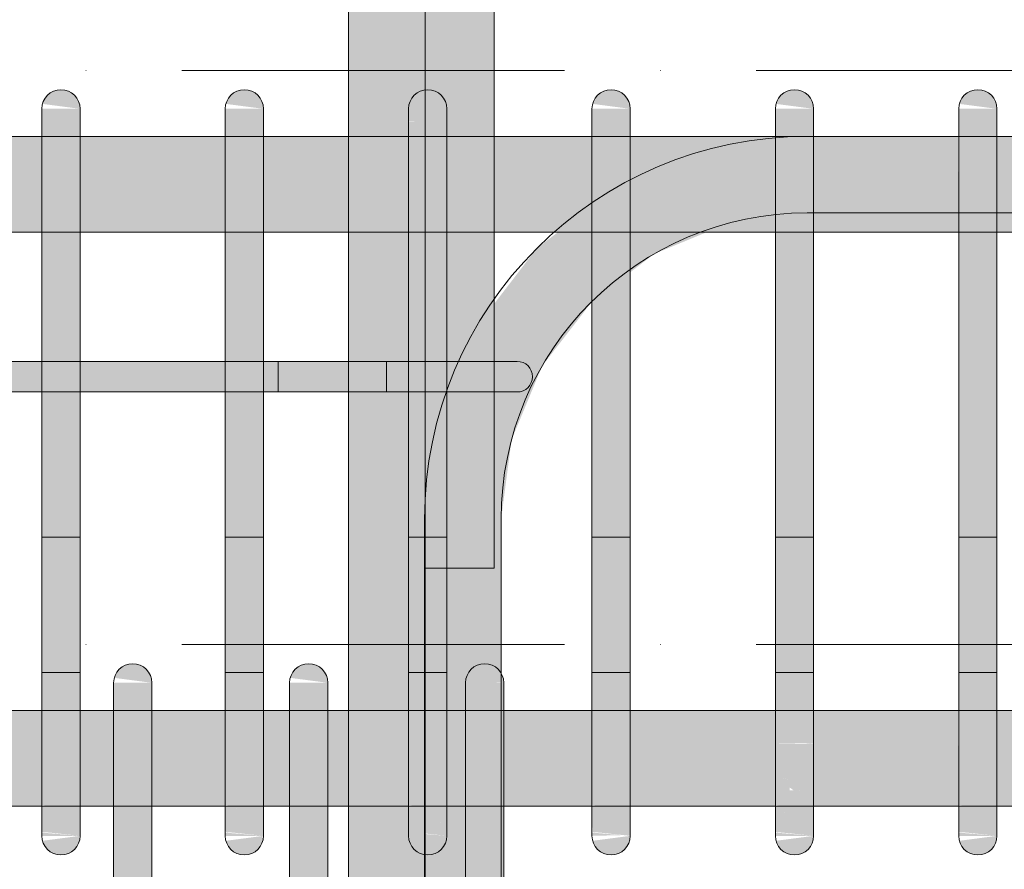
# Model space of a CAD drawing. Header units: millimetres. Extents: x -25607 to 9385, y 1894 to 10168.
# Tile 136 of 181: x 4200 to 4458, y 5791 to 6013. Entities that reach past the tile are written whole.
import ezdxf

# ---------------------------------------------------------------- set-up
doc = ezdxf.new("R2010")
doc.units = ezdxf.units.MM
doc.linetypes.add('Čerchovaná', pattern=[150, 100, -25, 0, -25])
doc.layers.add('A-FLOR-LEVL', color=51, linetype='Continuous', lineweight=5)
doc.layers.add('S-RBAR', color=171, linetype='Continuous', lineweight=5)

msp = doc.modelspace()

# ---------------------------------------------------------------- hatches: boundary and pattern name
at = {"layer": 'S-RBAR'}
h = msp.add_hatch(color=256, dxfattribs=at)
h.paths.add_polyline_path([(4324.39, 5870), (4324.39, 5916), (4312.06, 5916), (4312.06, 5870), (4313.87, 5870)])
h.paths.add_polyline_path([(4321.34, 5924), (4324.39, 5924), (4324.39, 6016), (4306.39, 6016), (4306.39, 5986.34), (4312.06, 5986.34), (4312.06, 5924), (4318.1, 5924)])
h.paths.add_polyline_path([(4321.34, 6024), (4324.39, 6024), (4324.39, 6116), (4306.39, 6116), (4306.39, 6024), (4318.1, 6024)])
h.paths.add_polyline_path([(4324.39, 6124), (4324.39, 6216), (4306.39, 6216), (4306.39, 6124), (4321.34, 6124)])
h.paths.add_polyline_path([(4306.39, 6224), (4324.39, 6224), (4324.39, 6316), (4306.39, 6316), (4306.39, 6303.59)])
h.paths.add_polyline_path([(4324.39, 6324), (4324.39, 6416), (4306.39, 6416), (4306.39, 6324), (4321.34, 6324)])
h.paths.add_polyline_path([(4313.87, 6424), (4324.39, 6424), (4324.39, 6516), (4306.39, 6516), (4306.39, 6424), (4310.44, 6424)])
h.paths.add_polyline_path([(4324.39, 6524), (4324.39, 6616), (4306.39, 6616), (4306.39, 6524), (4321.34, 6524)])
h.paths.add_polyline_path([(4324.39, 6624), (4324.39, 6716), (4306.39, 6716), (4306.39, 6624), (4321.34, 6624)])
h.paths.add_polyline_path([(4306.39, 6724), (4324.39, 6724), (4324.39, 6816), (4306.39, 6816), (4306.39, 6747.04)])
h.paths.add_polyline_path([(4324.39, 6824), (4324.39, 6916), (4306.39, 6916), (4306.39, 6824), (4321.34, 6824)])
h.paths.add_polyline_path([(4324.39, 6924), (4324.39, 7016), (4306.39, 7016), (4306.39, 6924), (4321.34, 6924)])
h.paths.add_polyline_path([(4324.39, 7024), (4324.39, 7116), (4306.39, 7116), (4306.39, 7024), (4321.34, 7024)])
h.paths.add_polyline_path([(4324.39, 7124), (4324.39, 7216), (4306.39, 7216), (4306.39, 7124), (4321.34, 7124)])
h.paths.add_polyline_path([(4306.39, 7224), (4324.39, 7224), (4324.39, 7316), (4306.39, 7316), (4306.39, 7301.34)])
h.paths.add_polyline_path([(4324.39, 7324), (4324.39, 7416), (4306.39, 7416), (4306.39, 7324), (4321.34, 7324)])
h.paths.add_polyline_path([(4314.27, 7424), (4324.39, 7424), (4324.39, 7516), (4306.39, 7516), (4306.39, 7424), (4313.87, 7424)])
h.paths.add_polyline_path([(4314.27, 7524), (4324.39, 7524), (4324.39, 7616), (4306.39, 7616), (4306.39, 7524), (4313.87, 7524)])
h.paths.add_polyline_path([(4324.39, 7624), (4324.39, 7716), (4306.39, 7716), (4306.39, 7624), (4321.34, 7624)])
h.paths.add_polyline_path([(4306.39, 7724), (4324.39, 7724), (4324.39, 7816), (4306.39, 7816), (4306.39, 7744.79)])
h.paths.add_polyline_path([(4324.39, 7824), (4324.39, 7916), (4306.39, 7916), (4306.39, 7824), (4321.34, 7824)])
h.paths.add_polyline_path([(4324.39, 7924), (4324.39, 8016), (4306.39, 8016), (4306.39, 7924), (4321.34, 7924)])
h.paths.add_polyline_path([(4310.44, 8024), (4324.39, 8024), (4324.39, 8116), (4306.39, 8116), (4306.39, 8024)])
h.paths.add_polyline_path([(4324.39, 8124), (4324.39, 8216), (4306.39, 8216), (4306.39, 8124), (4321.34, 8124)])
h.paths.add_polyline_path([(4324.39, 8224), (4324.39, 8316), (4306.39, 8316), (4306.39, 8224), (4321.34, 8224)])
h.paths.add_polyline_path([(4324.39, 8324), (4324.39, 8416), (4306.39, 8416), (4306.39, 8324), (4321.34, 8324)])
h.paths.add_polyline_path([(4318.1, 8424), (4324.39, 8424), (4324.39, 8516), (4306.39, 8516), (4306.39, 8424), (4314.27, 8424)])
h.paths.add_polyline_path([(4314.27, 8524), (4324.39, 8524), (4324.39, 8616), (4306.39, 8616), (4306.39, 8524), (4313.87, 8524)])
h.paths.add_polyline_path([(4324.39, 8624), (4324.39, 8660), (4306.39, 8660), (4306.39, 8624), (4321.34, 8624)])
h = msp.add_hatch(color=256, dxfattribs=at)
h.paths.add_polyline_path([(4286.39, 4820), (4306.39, 4820), (4306.39, 4908.6), (4286.39, 4908.6), (4286.39, 4862.39)])
h.paths.add_polyline_path([(4306.39, 4916.6), (4306.39, 5006.8), (4286.39, 5006.8), (4286.39, 4916.6)])
h.paths.add_polyline_path([(4286.39, 5014.8), (4306.39, 5014.8), (4306.39, 5105), (4286.39, 5105), (4286.39, 5084.11)])
h.paths.add_polyline_path([(4306.39, 5113), (4306.39, 5203.2), (4286.39, 5203.2), (4286.39, 5113)])
h.paths.add_polyline_path([(4286.39, 5211.2), (4306.39, 5211.2), (4306.39, 5301.4), (4286.39, 5301.4)])
h.paths.add_polyline_path([(4306.39, 5309.4), (4306.39, 5399.6), (4286.39, 5399.6), (4286.39, 5309.4)])
h.paths.add_polyline_path([(4306.39, 5407.6), (4306.39, 5497.8), (4286.39, 5497.8), (4286.39, 5407.6)])
h.paths.add_polyline_path([(4306.39, 5505.8), (4306.39, 5596), (4286.39, 5596), (4286.39, 5505.8)])
h.paths.add_polyline_path([(4306.39, 5604), (4306.39, 5803.35), (4302.06, 5803.35), (4302.06, 5916), (4286.39, 5916), (4286.39, 5604)])
h.paths.add_polyline_path([(4302.06, 5924), (4302.06, 5986.76), (4306.39, 5986.76), (4306.39, 6016), (4286.39, 6016), (4286.39, 5924)])
h.paths.add_polyline_path([(4286.39, 6024), (4306.39, 6024), (4306.39, 6116), (4286.39, 6116), (4286.39, 6026.43)])
h.paths.add_polyline_path([(4286.39, 6124), (4306.39, 6124), (4306.39, 6216), (4286.39, 6216), (4286.39, 6192.73)])
h.paths.add_polyline_path([(4306.39, 6224), (4306.39, 6316), (4286.39, 6316), (4286.39, 6224)])
h.paths.add_polyline_path([(4306.39, 6324), (4306.39, 6416), (4286.39, 6416), (4286.39, 6324)])
h.paths.add_polyline_path([(4306.39, 6424), (4306.39, 6516), (4286.39, 6516), (4286.39, 6424)])
h.paths.add_polyline_path([(4286.39, 6524), (4306.39, 6524), (4306.39, 6616), (4286.39, 6616), (4286.39, 6525.31)])
h.paths.add_polyline_path([(4286.39, 6624), (4306.39, 6624), (4306.39, 6716), (4286.39, 6716), (4286.39, 6636.17)])
h.paths.add_polyline_path([(4306.39, 6724), (4306.39, 6816), (4286.39, 6816), (4286.39, 6724)])
for points in [[(4216.23, 5990), (4216.06, 5991.29), (4215.56, 5992.5), (4214.77, 5993.54), (4213.73, 5994.33), (4212.53, 5994.83), (4211.23, 5995), (4209.94, 5994.83), (4208.73, 5994.33), (4207.7, 5993.54), (4206.9, 5992.5), (4206.4, 5991.29), (4216.06, 5990.02)], [(4264.15, 5990), (4263.98, 5991.29), (4263.48, 5992.5), (4262.68, 5993.54), (4261.65, 5994.33), (4260.44, 5994.83), (4259.15, 5995), (4257.85, 5994.83), (4256.65, 5994.33), (4255.61, 5993.54), (4254.82, 5992.5), (4254.32, 5991.29), (4263.98, 5990.02)], [(4359.98, 5990), (4359.81, 5991.29), (4359.31, 5992.5), (4357.77, 5994.1), (4357.48, 5994.33), (4356.27, 5994.83), (4354.98, 5995), (4353.68, 5994.83), (4352.48, 5994.33), (4351.44, 5993.54), (4350.65, 5992.5), (4350.15, 5991.29), (4359.81, 5990.02)], [(4407.89, 5990), (4407.72, 5991.29), (4407.22, 5992.5), (4406.43, 5993.54), (4405.39, 5994.33), (4404.18, 5994.83), (4402.89, 5995), (4401.6, 5994.83), (4400.39, 5994.33), (4399.36, 5993.54), (4398.56, 5992.5), (4398.06, 5991.29), (4407.72, 5990.02)], [(4455.8, 5990), (4455.63, 5991.29), (4455.14, 5992.5), (4454.34, 5993.54), (4453.3, 5994.33), (4452.1, 5994.83), (4450.8, 5995), (4449.51, 5994.83), (4448.3, 5994.33), (4447.27, 5993.54), (4446.47, 5992.5), (4445.98, 5991.29), (4455.63, 5990.02)], [(4206.23, 5965), (4216.23, 5965), (4216.23, 5990), (4206.23, 5990), (4206.23, 5969.55)], [(4254.15, 5965), (4264.15, 5965), (4264.15, 5990), (4254.15, 5990), (4254.15, 5969.55)], [(4359.98, 5965), (4359.98, 5990), (4349.98, 5990), (4349.98, 5965), (4357.77, 5965)], [(4397.89, 5965), (4407.89, 5965), (4407.89, 5990), (4397.89, 5990), (4397.89, 5969.55)], [(4445.8, 5965), (4455.8, 5965), (4455.8, 5990), (4445.8, 5990), (4445.8, 5969.55)], [(4302.06, 5965), (4312.06, 5965), (4312.06, 5986.34), (4306.39, 5986.34), (4306.39, 5986.76), (4302.06, 5986.65), (4302.06, 5969.55)], [(4359.98, 5825), (4359.98, 5965), (4349.98, 5965), (4349.98, 5825), (4357.77, 5825)], [(4401.67, 5825), (4407.89, 5825), (4407.89, 5965), (4397.89, 5965), (4397.89, 5825)], [(4455.8, 5825), (4455.8, 5965), (4445.8, 5965), (4445.8, 5825)], [(4058.44, 5916), (4310.44, 5916), (4310.44, 5924), (4058.44, 5924)], [(4328.92, 5916), (4330.44, 5916), (4330.44, 5924), (4310.44, 5924), (4310.44, 5916), (4326.75, 5916)], [(4331.48, 5916.14), (4332.44, 5916.54), (4333.91, 5918), (4334.44, 5920), (4333.91, 5922), (4332.44, 5923.46), (4330.44, 5924), (4331.1, 5918.96)], [(4235, 5840), (4234.83, 5841.29), (4234.33, 5842.5), (4233.54, 5843.54), (4232.5, 5844.33), (4231.3, 5844.83), (4230, 5845), (4228.71, 5844.83), (4227.5, 5844.33), (4226.07, 5843.02), (4225.67, 5842.5), (4225.17, 5841.29), (4234.83, 5840.02)], [(4280.97, 5840), (4280.8, 5841.29), (4280.3, 5842.5), (4279.5, 5843.54), (4278.47, 5844.33), (4277.26, 5844.83), (4275.97, 5845), (4274.68, 5844.83), (4273.47, 5844.33), (4272.43, 5843.54), (4271.64, 5842.5), (4271.14, 5841.29), (4280.8, 5840.02)], [(4326.94, 5840), (4326.77, 5841.29), (4326.27, 5842.5), (4325.47, 5843.54), (4324.44, 5844.33), (4323.23, 5844.83), (4321.94, 5845), (4320.64, 5844.83), (4319.44, 5844.33), (4318.4, 5843.54), (4317.61, 5842.5), (4317.11, 5841.29), (4326.77, 5840.02)], [(4226.07, 5815), (4235, 5815), (4235, 5840), (4225, 5840), (4225, 5815)], [(4280.97, 5815), (4280.97, 5840), (4270.97, 5840), (4270.97, 5815)], [(4326.94, 5815), (4326.94, 5840), (4316.94, 5840), (4316.94, 5815)], [(4226.07, 5675), (4235, 5675), (4235, 5815), (4225, 5815), (4225, 5675)], [(4280.97, 5675), (4280.97, 5815), (4270.97, 5815), (4270.97, 5675)], [(4326.94, 5675), (4326.94, 5815), (4316.94, 5815), (4316.94, 5675)], [(4211.23, 5795), (4212.53, 5795.17), (4213.73, 5795.67), (4214.77, 5796.46), (4215.56, 5797.5), (4216.06, 5798.71), (4216.06, 5799.98), (4206.4, 5798.71), (4206.9, 5797.5), (4207.7, 5796.46), (4208.73, 5795.67), (4209.94, 5795.17)], [(4259.15, 5795), (4260.44, 5795.17), (4261.65, 5795.67), (4262.68, 5796.46), (4263.48, 5797.5), (4263.98, 5798.71), (4263.98, 5799.98), (4254.32, 5798.71), (4254.82, 5797.5), (4255.61, 5796.46), (4256.65, 5795.67), (4257.85, 5795.17)], [(4307.06, 5795), (4308.36, 5795.17), (4309.56, 5795.67), (4310.6, 5796.46), (4311.39, 5797.5), (4311.89, 5798.71), (4311.89, 5799.98), (4306.39, 5799.25), (4306.39, 5795.09)], [(4354.98, 5795), (4356.27, 5795.17), (4357.77, 5795.9), (4358.51, 5796.46), (4359.31, 5797.5), (4359.81, 5798.71), (4359.81, 5799.98), (4350.15, 5798.71), (4350.65, 5797.5), (4351.44, 5796.46), (4352.48, 5795.67), (4353.68, 5795.17)], [(4402.89, 5795), (4404.18, 5795.17), (4405.39, 5795.67), (4406.43, 5796.46), (4407.22, 5797.5), (4407.72, 5798.71), (4407.72, 5799.98), (4398.06, 5798.71), (4398.56, 5797.5), (4399.36, 5796.46), (4400.39, 5795.67), (4401.67, 5795.16)], [(4450.8, 5795), (4452.1, 5795.17), (4453.3, 5795.67), (4454.34, 5796.46), (4455.14, 5797.5), (4455.63, 5798.71), (4455.63, 5799.98), (4445.98, 5798.71), (4446.47, 5797.5), (4447.27, 5796.46), (4448.3, 5795.67), (4449.51, 5795.17)]]:
    msp.add_hatch(color=256, dxfattribs=at).paths.add_polyline_path(points)
h = msp.add_hatch(color=256, dxfattribs=at)
h.paths.add_polyline_path([(4034.44, 5957.8), (4044.49, 5957.8), (4044.49, 5982.8), (4034.44, 5982.8), (4034.44, 5971)])
h.paths.add_polyline_path([(5630.88, 5957.8), (5775.06, 5957.8), (5775.06, 5982.8), (5585.68, 5982.8), (5585.68, 5957.8)])
h.paths.add_polyline_path([(7121.04, 5957.8), (7195.66, 5957.8), (7195.66, 5982.8), (7121.04, 5982.8), (7121.04, 5965)])
h.paths.add_polyline_path([(5785.06, 5957.8), (5974.44, 5957.8), (5974.44, 5982.8), (5785.06, 5982.8), (5785.06, 5965)])
h.paths.add_polyline_path([(7036.43, 5957.8), (7111.04, 5957.8), (7111.04, 5982.8), (7036.43, 5982.8), (7036.43, 5965)])
h.paths.add_polyline_path([(8024.38, 5957.8), (8024.38, 5982.8), (8014.39, 5982.8), (8014.39, 5957.8)])
h.paths.add_polyline_path([(7996.39, 5957.8), (7996.39, 5982.8), (7652.49, 5982.8), (7652.49, 5957.8), (7913.7, 5957.8)])
h.paths.add_polyline_path([(7205.66, 5957.8), (7280.27, 5957.8), (7280.27, 5982.8), (7205.66, 5982.8), (7205.66, 5965)])
h.paths.add_polyline_path([(4120.41, 5957.8), (4158.32, 5957.8), (4158.32, 5982.8), (4120.41, 5982.8), (4120.41, 5965)])
h.paths.add_polyline_path([(5575.68, 5957.8), (5575.68, 5982.8), (5386.3, 5982.8), (5386.3, 5957.8), (5455.28, 5957.8)])
h.paths.add_polyline_path([(4740.74, 5957.8), (4819.86, 5957.8), (4819.86, 5982.8), (4740.74, 5982.8), (4740.74, 5965)])
h.paths.add_polyline_path([(4082.49, 5957.8), (4110.41, 5957.8), (4110.41, 5982.8), (4082.49, 5982.8), (4082.49, 5965)])
h.paths.add_polyline_path([(4651.63, 5957.8), (4730.74, 5957.8), (4730.74, 5982.8), (4651.63, 5982.8), (4651.63, 5965)])
h.paths.add_polyline_path([(4577.28, 5957.8), (4641.63, 5957.8), (4641.63, 5982.8), (4551.63, 5982.8), (4551.63, 5957.8)])
h.paths.add_polyline_path([(4216.23, 5957.8), (4254.15, 5957.8), (4254.15, 5982.8), (4216.23, 5982.8), (4216.23, 5965)])
h.paths.add_polyline_path([(4918.97, 5957.8), (4998.08, 5957.8), (4998.08, 5982.8), (4918.97, 5982.8), (4918.97, 5965)])
h.paths.add_polyline_path([(7634.49, 5957.8), (7634.49, 5982.8), (7589.29, 5982.8), (7589.29, 5957.8), (7606.4, 5957.8)])
h.paths.add_polyline_path([(4445.8, 5957.8), (4445.57, 5982.8), (4407.89, 5982.8), (4407.89, 5957.8)])
h.paths.add_polyline_path([(7579.29, 5957.8), (7579.29, 5982.8), (7544.18, 5982.8), (7544.18, 5957.8), (7562.5, 5957.8)])
h.paths.add_polyline_path([(5376.3, 5957.8), (5376.3, 5982.8), (5186.3, 5982.8), (5186.3, 5957.8), (5279.68, 5957.8)])
h.paths.add_polyline_path([(6941.81, 5957.8), (6941.81, 5982.8), (6867.2, 5982.8), (6867.2, 5957.8)])
h.paths.add_polyline_path([(4168.32, 5957.8), (4206.23, 5957.8), (4206.23, 5982.8), (4168.32, 5982.8), (4168.32, 5965)])
h.paths.add_polyline_path([(5984.44, 5957.8), (6173.82, 5957.8), (6173.82, 5982.8), (5984.44, 5982.8), (5984.44, 5965)])
h.paths.add_polyline_path([(4493.72, 5957.8), (4493.72, 5982.8), (4455.8, 5982.8), (4455.8, 5957.8)])
h.paths.add_polyline_path([(7026.43, 5957.8), (7026.43, 5982.8), (6951.81, 5982.8), (6951.81, 5957.8)])
h.paths.add_polyline_path([(6183.82, 5957.8), (6373.2, 5957.8), (6373.2, 5982.8), (6183.82, 5982.8), (6183.82, 5965)])
h.paths.add_polyline_path([(7363.75, 5957.8), (7398.86, 5957.8), (7398.86, 5982.8), (7363.75, 5982.8), (7363.75, 5965)])
h.paths.add_polyline_path([(7290.27, 5957.8), (7353.75, 5957.8), (7353.75, 5982.8), (7290.27, 5982.8), (7290.27, 5965)])
h.paths.add_polyline_path([(5176.3, 5957.8), (5176.3, 5982.8), (5097.19, 5982.8), (5097.19, 5957.8), (5104.08, 5957.8)])
h.paths.add_polyline_path([(6383.2, 5957.8), (6572.58, 5957.8), (6572.58, 5982.8), (6383.2, 5982.8), (6383.2, 5965)])
h.paths.add_polyline_path([(4264.15, 5957.8), (4286.39, 5957.8), (4286.39, 5982.8), (4264.15, 5982.8), (4264.15, 5965)])
h.paths.add_polyline_path([(4829.86, 5957.8), (4908.97, 5957.8), (4908.97, 5982.8), (4829.86, 5982.8), (4829.86, 5965)])
h.paths.add_polyline_path([(4541.63, 5957.8), (4541.63, 5982.8), (4503.72, 5982.8), (4503.72, 5957.8)])
h.paths.add_polyline_path([(4324.39, 5957.8), (4349.98, 5957.8), (4349.98, 5982.8), (4324.39, 5982.8), (4324.39, 5965)])
h.paths.add_polyline_path([(6582.58, 5957.8), (6772.58, 5957.8), (6772.29, 5982.8), (6582.58, 5982.8), (6582.58, 5965)])
h.paths.add_polyline_path([(4359.98, 5957.8), (4397.89, 5957.8), (4397.89, 5982.8), (4359.98, 5982.8), (4359.98, 5965)])
h.paths.add_polyline_path([(7443.97, 5957.8), (7443.97, 5982.8), (7408.86, 5982.8), (7408.86, 5957.8)])
h.paths.add_polyline_path([(6857.2, 5957.8), (6857.2, 5982.8), (6782.58, 5982.8), (6782.58, 5957.8)])
h.paths.add_polyline_path([(7489.07, 5957.8), (7489.07, 5982.8), (7453.97, 5982.8), (7453.97, 5957.8)])
h.paths.add_polyline_path([(5008.08, 5957.8), (5087.19, 5957.8), (5087.19, 5982.8), (5008.08, 5982.8), (5008.08, 5965)])
h.paths.add_polyline_path([(7499.07, 5957.8), (7534.18, 5957.8), (7534.18, 5982.8), (7499.07, 5982.8), (7499.07, 5965)])
h = msp.add_hatch(color=256, dxfattribs=at)
h.paths.add_polyline_path([(4216.23, 5825), (4216.23, 5916), (4206.23, 5916), (4206.23, 5825)])
h.paths.add_polyline_path([(4206.23, 5924), (4216.23, 5924), (4216.23, 5965), (4206.23, 5965)])
h = msp.add_hatch(color=256, dxfattribs=at)
h.paths.add_polyline_path([(4264.15, 5825), (4264.15, 5916), (4254.15, 5916), (4254.15, 5825)])
h.paths.add_polyline_path([(4254.15, 5924), (4264.15, 5924), (4264.15, 5965), (4254.15, 5965)])
h = msp.add_hatch(color=256, dxfattribs=at)
h.paths.add_polyline_path([(4312.06, 5825), (4312.06, 5916), (4302.06, 5916), (4302.06, 5825)])
h.paths.add_polyline_path([(4312.06, 5924), (4312.06, 5965), (4302.06, 5965), (4302.06, 5924), (4310.44, 5924)])
h = msp.add_hatch(color=256, dxfattribs=at)
h.paths.add_polyline_path([(4330.44, 5924), (4332.44, 5923.46), (4333.91, 5922), (4334.44, 5920), (4333.91, 5918), (4332.44, 5916.54), (4331.48, 5916.14), (4330.6, 5922.8)])
h.paths.add_polyline_path([(4324.39, 5882.8), (4326.24, 5882.8), (4328.97, 5903.51), (4336.96, 5922.8), (4349.98, 5939.61), (4349.98, 5957.8), (4341.12, 5957.8), (4335.53, 5953.51), (4324.39, 5939), (4324.58, 5924), (4330.44, 5924), (4330.44, 5916), (4324.39, 5916), (4324.39, 5885.69)])
h.paths.add_polyline_path([(4359.98, 5947.28), (4366.24, 5952.09), (4380.05, 5957.8), (4359.98, 5957.8), (4359.98, 5952.09)])
h = msp.add_hatch(color=256, dxfattribs=at)
h.paths.add_polyline_path([(4326.24, 4982.8), (4326.24, 5006.8), (4324.39, 5006.8), (4324.39, 4982.8)])
h.paths.add_polyline_path([(4324.39, 5014.8), (4326.24, 5014.8), (4326.24, 5105), (4324.39, 5105), (4324.39, 5028.68)])
h.paths.add_polyline_path([(4324.58, 5113), (4326.24, 5113), (4326.24, 5203.2), (4324.39, 5203.2), (4324.39, 5113)])
h.paths.add_polyline_path([(4324.58, 5211.2), (4326.24, 5211.2), (4326.24, 5301.4), (4324.39, 5301.4), (4324.39, 5211.2)])
h.paths.add_polyline_path([(4324.39, 5309.4), (4326.24, 5309.4), (4326.24, 5399.6), (4324.39, 5399.6), (4324.39, 5333.55)])
h.paths.add_polyline_path([(4324.58, 5407.6), (4326.24, 5407.6), (4326.24, 5497.8), (4324.39, 5497.8), (4324.39, 5407.6)])
h.paths.add_polyline_path([(4324.39, 5505.8), (4326.24, 5505.8), (4326.24, 5596), (4324.39, 5596), (4324.39, 5527.56)])
h.paths.add_polyline_path([(4324.58, 5604), (4326.24, 5604), (4326.24, 5647.47), (4325.47, 5646.46), (4324.44, 5645.67), (4323.23, 5645.17), (4321.94, 5645), (4320.64, 5645.17), (4319.44, 5645.67), (4318.4, 5646.46), (4317.61, 5647.5), (4317.11, 5648.71), (4326.24, 5650), (4316.94, 5650), (4316.94, 5657.64), (4306.39, 5657.64), (4306.39, 5620), (4324.39, 5620), (4324.39, 5604)])
h.paths.add_polyline_path([(4312.06, 5800), (4306.39, 5800), (4306.39, 5799.25), (4308.36, 5799.51)])
h.paths.add_polyline_path([(4313.87, 5679.64), (4316.94, 5679.88), (4316.94, 5807.8), (4312.06, 5807.8), (4311.89, 5798.71), (4311.39, 5797.5), (4310.6, 5796.46), (4309.56, 5795.67), (4308.36, 5795.17), (4306.39, 5795), (4306.39, 5679.64)])
h.paths.add_polyline_path([(4313.87, 5832.8), (4316.94, 5832.8), (4317.11, 5840), (4326.24, 5840.09), (4317.11, 5841.29), (4317.61, 5842.5), (4318.4, 5843.54), (4319.44, 5844.33), (4320.64, 5844.83), (4321.94, 5845), (4323.23, 5844.83), (4324.44, 5844.33), (4325.47, 5843.54), (4326.24, 5842.56), (4326.24, 5882.8), (4324.39, 5882.8), (4324.39, 5870), (4312.06, 5870), (4312.06, 5832.8)])
h = msp.add_hatch(color=256, dxfattribs=at)
h.paths.add_polyline_path([(4312.06, 5807.8), (4316.94, 5807.8), (4316.94, 5832.8), (4312.06, 5832.8), (4312.06, 5807.92)])
h.paths.add_polyline_path([(4235, 5807.8), (4254.15, 5807.92), (4254.15, 5832.8), (4235, 5832.8), (4235, 5807.92)])
h.paths.add_polyline_path([(7996.39, 5807.8), (7996.39, 5832.8), (7652.49, 5832.8), (7652.49, 5807.8), (7913.7, 5807.8)])
h.paths.add_polyline_path([(4740.74, 5807.8), (4819.86, 5807.92), (4819.86, 5832.8), (4740.74, 5832.8), (4740.74, 5807.92)])
h.paths.add_polyline_path([(1019.44, 5807.8), (1209.04, 5807.8), (1209.04, 5832.8), (1019.44, 5832.8), (1019.44, 5815)])
h.paths.add_polyline_path([(8024.44, 5807.8), (8024.44, 5832.8), (8014.39, 5832.8), (8014.39, 5807.8)])
h.paths.add_polyline_path([(4665.08, 5807.8), (4730.74, 5807.92), (4730.74, 5832.8), (4651.63, 5832.8), (4651.63, 5807.8)])
h.paths.add_polyline_path([(7579.29, 5807.8), (7579.29, 5832.8), (7544.18, 5832.8), (7544.18, 5807.8), (7562.5, 5807.8)])
h.paths.add_polyline_path([(4087.1, 5807.8), (4087.1, 5832.8), (4082.49, 5832.8), (4082.49, 5807.8)])
h.paths.add_polyline_path([(4829.86, 5807.8), (4908.97, 5807.92), (4908.97, 5832.8), (4829.86, 5832.8), (4829.86, 5807.92)])
h.paths.add_polyline_path([(4041.14, 5807.8), (4041.14, 5832.8), (4005.17, 5832.8), (4005.17, 5807.8), (4006.57, 5807.8)])
h.paths.add_polyline_path([(4280.97, 5807.8), (4286.39, 5807.8), (4286.39, 5832.8), (4280.97, 5832.8), (4280.97, 5815)])
h.paths.add_polyline_path([(1219.04, 5807.8), (1408.65, 5807.8), (1408.65, 5832.8), (1219.04, 5832.8), (1219.04, 5815)])
h.paths.add_polyline_path([(4641.63, 5807.8), (4641.63, 5832.8), (4551.63, 5832.8), (4551.63, 5807.8), (4577.28, 5807.8)])
h.paths.add_polyline_path([(7634.49, 5807.8), (7634.49, 5832.8), (7589.29, 5832.8), (7589.29, 5807.8)])
h.paths.add_polyline_path([(4918.97, 5807.8), (4998.08, 5807.92), (4998.08, 5832.8), (4918.97, 5832.8), (4918.97, 5807.92)])
h.paths.add_polyline_path([(3995.17, 5807.8), (3995.17, 5832.8), (3959.2, 5832.8), (3959.2, 5807.8), (3962.67, 5807.8)])
h.paths.add_polyline_path([(5008.08, 5807.8), (5087.19, 5807.92), (5087.19, 5832.8), (5008.08, 5832.8), (5008.08, 5807.92)])
h.paths.add_polyline_path([(3949.2, 5807.8), (3949.2, 5832.8), (3913.24, 5832.8), (3913.24, 5807.8), (3918.77, 5807.8)])
h.paths.add_polyline_path([(4269.97, 5807.8), (4270.97, 5807.8), (4270.97, 5832.8), (4264.15, 5832.8), (4264.15, 5807.8)])
h.paths.add_polyline_path([(4225, 5807.8), (4225, 5832.8), (4216.23, 5832.8), (4216.23, 5807.8)])
h.paths.add_polyline_path([(7534.18, 5807.8), (7534.18, 5832.8), (7499.07, 5832.8), (7499.07, 5807.8), (7518.6, 5807.8)])
h.paths.add_polyline_path([(5097.19, 5807.8), (5176.3, 5807.92), (5176.3, 5832.8), (5097.19, 5832.8), (5097.19, 5807.92)])
h.paths.add_polyline_path([(3903.24, 5807.8), (3903.24, 5832.8), (3867.27, 5832.8), (3867.27, 5807.8), (3874.87, 5807.8)])
h.paths.add_polyline_path([(4179.04, 5807.8), (4179.04, 5832.8), (4168.32, 5832.8), (4168.32, 5807.8)])
h.paths.add_polyline_path([(4541.63, 5807.8), (4541.63, 5832.8), (4503.72, 5832.8), (4503.72, 5807.8), (4533.37, 5807.8)])
h.paths.add_polyline_path([(5186.3, 5807.8), (5376.3, 5807.92), (5376.3, 5832.8), (5186.3, 5832.8), (5186.3, 5807.92)])
h.paths.add_polyline_path([(3857.27, 5807.8), (3857.27, 5832.8), (3821.3, 5832.8), (3821.3, 5807.8), (3830.97, 5807.8)])
h.paths.add_polyline_path([(4143.07, 5807.8), (4158.32, 5807.92), (4158.32, 5832.8), (4143.07, 5832.8), (4143.07, 5807.92)])
h.paths.add_polyline_path([(1418.65, 5807.8), (1608.25, 5807.8), (1608.25, 5832.8), (1418.65, 5832.8), (1418.65, 5815)])
h.paths.add_polyline_path([(7489.07, 5807.8), (7489.07, 5832.8), (7453.97, 5832.8), (7453.97, 5807.8), (7474.7, 5807.8)])
h.paths.add_polyline_path([(4051.14, 5807.8), (4062.49, 5807.92), (4062.49, 5832.8), (4051.14, 5832.8), (4051.14, 5807.92)])
h.paths.add_polyline_path([(5386.3, 5807.8), (5575.68, 5807.92), (5575.68, 5832.8), (5386.3, 5832.8), (5386.3, 5807.92)])
h.paths.add_polyline_path([(3811.3, 5807.8), (3811.3, 5832.8), (3721.3, 5832.8), (3721.3, 5807.8), (3787.07, 5807.8)])
h.paths.add_polyline_path([(1618.25, 5807.8), (1807.85, 5807.8), (1807.85, 5832.8), (1618.25, 5832.8), (1618.25, 5815)])
h.paths.add_polyline_path([(5585.68, 5807.8), (5775.06, 5807.92), (5775.06, 5832.8), (5585.68, 5832.8), (5585.68, 5807.92)])
h.paths.add_polyline_path([(3711.3, 5807.8), (3711.3, 5832.8), (3622.79, 5832.8), (3622.79, 5807.8), (3699.27, 5807.8)])
h.paths.add_polyline_path([(7443.97, 5807.8), (7443.97, 5832.8), (7408.86, 5832.8), (7408.86, 5807.8), (7430.8, 5807.8)])
h.paths.add_polyline_path([(3612.79, 5807.8), (3612.79, 5832.8), (3524.27, 5832.8), (3524.27, 5807.8), (3611.47, 5807.8)])
h.paths.add_polyline_path([(4493.72, 5807.8), (4493.72, 5832.8), (4455.8, 5832.8), (4455.8, 5807.8), (4489.47, 5807.8)])
h.paths.add_polyline_path([(5785.06, 5807.8), (5974.44, 5807.92), (5974.44, 5832.8), (5785.06, 5832.8), (5785.06, 5807.92)])
h.paths.add_polyline_path([(1817.85, 5807.8), (2007.45, 5807.8), (2007.45, 5832.8), (1817.85, 5832.8), (1817.85, 5815)])
h.paths.add_polyline_path([(3514.27, 5807.8), (3514.27, 5832.8), (3425.75, 5832.8), (3425.75, 5807.8), (3479.77, 5807.8)])
h.paths.add_polyline_path([(3415.75, 5807.8), (3415.75, 5832.8), (3327.23, 5832.8), (3327.23, 5807.8), (3391.96, 5807.8)])
h.paths.add_polyline_path([(7398.86, 5807.8), (7398.86, 5832.8), (7363.75, 5832.8), (7363.75, 5807.8), (7386.9, 5807.8)])
h.paths.add_polyline_path([(5984.44, 5807.8), (6173.82, 5807.92), (6173.82, 5832.8), (5984.44, 5832.8), (5984.44, 5807.92)])
h.paths.add_polyline_path([(6183.82, 5807.8), (6373.2, 5807.92), (6373.2, 5832.8), (6183.82, 5832.8), (6183.82, 5807.92)])
h.paths.add_polyline_path([(3317.23, 5807.8), (3317.23, 5832.8), (3228.71, 5832.8), (3228.71, 5807.8), (3304.16, 5807.8)])
h.paths.add_polyline_path([(3218.71, 5807.8), (3218.71, 5832.8), (3130.2, 5832.8), (3130.2, 5807.8), (3172.46, 5807.8)])
h.paths.add_polyline_path([(6383.2, 5807.8), (6572.58, 5807.92), (6572.58, 5832.8), (6383.2, 5832.8), (6383.2, 5807.92)])
h.paths.add_polyline_path([(2017.45, 5807.8), (2207.05, 5807.8), (2207.05, 5832.8), (2017.45, 5832.8), (2017.45, 5815)])
h.paths.add_polyline_path([(4445.8, 5807.8), (4445.57, 5832.8), (4407.89, 5832.8), (4407.89, 5807.8), (4445.57, 5807.8)])
h.paths.add_polyline_path([(7353.75, 5807.8), (7353.75, 5832.8), (7290.27, 5832.8), (7290.27, 5807.8), (7299.1, 5807.8)])
h.paths.add_polyline_path([(3120.2, 5807.8), (3120.2, 5832.8), (3031.68, 5832.8), (3031.68, 5807.8), (3084.66, 5807.8)])
h.paths.add_polyline_path([(6582.58, 5807.8), (6772.58, 5807.92), (6772.29, 5832.8), (6582.58, 5832.8), (6582.58, 5807.92)])
h.paths.add_polyline_path([(3021.68, 5807.8), (3021.68, 5832.8), (2933.16, 5832.8), (2933.16, 5807.8), (2996.86, 5807.8)])
h.paths.add_polyline_path([(4326.94, 5807.8), (4349.98, 5807.92), (4349.98, 5832.8), (4326.94, 5832.8), (4326.94, 5807.92)])
h.paths.add_polyline_path([(2923.16, 5807.8), (2923.16, 5832.8), (2834.64, 5832.8), (2834.64, 5807.8), (2909.06, 5807.8)])
h.paths.add_polyline_path([(2217.05, 5807.8), (2332.05, 5807.8), (2332.05, 5832.8), (2217.05, 5832.8), (2217.05, 5815)])
h.paths.add_polyline_path([(4120.41, 5807.8), (4133.07, 5807.92), (4133.07, 5832.8), (4120.41, 5832.8), (4120.41, 5807.92)])
h.paths.add_polyline_path([(7280.27, 5807.8), (7280.27, 5832.8), (7205.66, 5832.8), (7205.66, 5807.8), (7211.3, 5807.8)])
h.paths.add_polyline_path([(6782.58, 5807.8), (6857.2, 5807.92), (6857.2, 5832.8), (6782.58, 5832.8), (6782.58, 5807.92)])
h.paths.add_polyline_path([(4110.41, 5807.8), (4110.41, 5832.8), (4097.1, 5832.8), (4097.1, 5807.8)])
h.paths.add_polyline_path([(2824.64, 5807.8), (2824.64, 5832.8), (2736.12, 5832.8), (2736.12, 5807.8), (2821.26, 5807.8)])
h.paths.add_polyline_path([(6867.2, 5807.8), (6941.81, 5807.92), (6941.81, 5832.8), (6867.2, 5832.8), (6867.2, 5807.92)])
h.paths.add_polyline_path([(2342.05, 5807.8), (2430.57, 5807.8), (2430.57, 5832.8), (2342.05, 5832.8), (2342.05, 5815)])
h.paths.add_polyline_path([(2726.12, 5807.8), (2726.12, 5832.8), (2637.61, 5832.8), (2637.61, 5807.8), (2645.66, 5807.8)])
h.paths.add_polyline_path([(7195.66, 5807.8), (7195.66, 5832.8), (7121.04, 5832.8), (7121.04, 5807.8), (7123.5, 5807.8)])
h.paths.add_polyline_path([(2627.61, 5807.8), (2627.61, 5832.8), (2539.09, 5832.8), (2539.09, 5807.8), (2557.86, 5807.8)])
h.paths.add_polyline_path([(6951.81, 5807.8), (7026.43, 5807.92), (7026.43, 5832.8), (6951.81, 5832.8), (6951.81, 5807.92)])
h.paths.add_polyline_path([(4206.23, 5807.8), (4206.23, 5832.8), (4189.04, 5832.8), (4189.04, 5807.8)])
h.paths.add_polyline_path([(4397.89, 5807.8), (4397.89, 5832.8), (4359.98, 5832.8), (4359.98, 5807.8)])
h.paths.add_polyline_path([(2529.09, 5807.8), (2529.09, 5832.8), (2440.57, 5832.8), (2440.57, 5807.8), (2470.06, 5807.8)])
h.paths.add_polyline_path([(7036.43, 5807.8), (7111.04, 5807.92), (7111.04, 5832.8), (7036.43, 5832.8), (7036.43, 5807.92)])
h = msp.add_hatch(color=256, dxfattribs=at)
h.paths.add_polyline_path([(4216.23, 5803.08), (4216.23, 5803.74), (4214.88, 5803.89), (4214.03, 5803.51)])
h.paths.add_polyline_path([(4210.74, 5805.53), (4209.06, 5807.49), (4206.23, 5807.92), (4206.23, 5806.75)])
h.paths.add_polyline_path([(4216.23, 5811.72), (4216.23, 5813.44), (4206.23, 5815.43), (4210.96, 5811.91)])
h.paths.add_polyline_path([(4214.21, 5824.03), (4216.23, 5824.24), (4216.23, 5825), (4206.23, 5825), (4206.23, 5824.03)])
h = msp.add_hatch(color=256, dxfattribs=at)
h.paths.add_polyline_path([(4264.15, 5803.08), (4264.15, 5803.74), (4262.79, 5803.89), (4261.95, 5803.51)])
h.paths.add_polyline_path([(4258.66, 5805.53), (4256.97, 5807.49), (4254.15, 5807.92), (4254.15, 5806.75)])
h.paths.add_polyline_path([(4264.15, 5811.72), (4264.15, 5813.44), (4254.15, 5815.43), (4258.87, 5811.91)])
h.paths.add_polyline_path([(4262.12, 5824.03), (4264.15, 5824.24), (4264.15, 5825), (4254.15, 5825), (4254.15, 5824.03)])
h = msp.add_hatch(color=256, dxfattribs=at)
h.paths.add_polyline_path([(4312.06, 5803.08), (4312.06, 5803.74), (4310.71, 5803.89), (4309.86, 5803.51), (4310.69, 5803.35)])
h.paths.add_polyline_path([(4306.57, 5805.53), (4304.89, 5807.49), (4302.06, 5807.92), (4302.06, 5806.75)])
h.paths.add_polyline_path([(4312.06, 5811.72), (4312.06, 5813.44), (4302.06, 5815.43), (4306.79, 5811.91)])
h.paths.add_polyline_path([(4310.03, 5824.03), (4312.06, 5824.24), (4312.06, 5825), (4302.06, 5825), (4302.06, 5824.03)])
h = msp.add_hatch(color=256, dxfattribs=at)
h.paths.add_polyline_path([(4359.98, 5803.08), (4359.98, 5803.74), (4358.62, 5803.89), (4357.77, 5803.51)])
h.paths.add_polyline_path([(4354.49, 5805.53), (4352.8, 5807.49), (4349.98, 5807.92), (4349.98, 5806.75)])
h.paths.add_polyline_path([(4359.98, 5811.72), (4359.98, 5813.44), (4349.98, 5815.43), (4354.7, 5811.91), (4357.77, 5811.8)])
h.paths.add_polyline_path([(4357.77, 5823.95), (4357.95, 5824.03), (4359.98, 5824.24), (4359.98, 5825), (4349.98, 5825), (4349.98, 5824.03), (4357.77, 5824.03)])
h = msp.add_hatch(color=256, dxfattribs=at)
h.paths.add_polyline_path([(4407.89, 5803.08), (4407.89, 5803.74), (4406.53, 5803.89), (4405.69, 5803.51)])
h.paths.add_polyline_path([(4402.4, 5805.53), (4400.72, 5807.49), (4397.89, 5807.92), (4397.89, 5806.75), (4401.67, 5805.73)])
h.paths.add_polyline_path([(4407.89, 5811.72), (4407.89, 5813.44), (4397.89, 5815.43), (4402.62, 5811.91)])
h.paths.add_polyline_path([(4397.89, 5824.03), (4407.89, 5824.24), (4407.89, 5825), (4397.89, 5825)])
h = msp.add_hatch(color=256, dxfattribs=at)
h.paths.add_polyline_path([(4455.8, 5803.08), (4455.8, 5803.74), (4454.45, 5803.89), (4453.6, 5803.51)])
h.paths.add_polyline_path([(4450.31, 5805.53), (4448.63, 5807.49), (4445.8, 5807.92), (4445.8, 5806.75)])
h.paths.add_polyline_path([(4455.8, 5811.72), (4455.8, 5813.44), (4445.8, 5815.43), (4450.53, 5811.91)])
h.paths.add_polyline_path([(4453.78, 5824.03), (4455.8, 5824.24), (4455.8, 5825), (4445.8, 5825), (4445.8, 5824.03)])
h = msp.add_hatch(color=256, dxfattribs=at)
h.paths.add_polyline_path([(4216.23, 5800), (4216.23, 5803.08), (4214.03, 5803.51), (4214.88, 5803.89), (4216.23, 5803.74), (4216.23, 5811.72), (4211.7, 5811.99), (4206.23, 5815.43), (4206.23, 5808.15), (4209.21, 5807.32), (4210.74, 5805.53), (4206.23, 5806.75), (4206.4, 5800.99), (4208.32, 5800.85), (4212.53, 5800.4)])
h.paths.add_polyline_path([(4216.23, 5800), (4206.23, 5800.85), (4206.4, 5800), (4211.23, 5800)])
h.paths.add_polyline_path([(4216.23, 5813.44), (4216.23, 5824.24), (4214.21, 5824.03), (4206.23, 5824.03), (4206.23, 5815.43)])
h = msp.add_hatch(color=256, dxfattribs=at)
h.paths.add_polyline_path([(4254.15, 5815.43), (4264.15, 5813.44), (4264.15, 5824.24), (4262.12, 5824.03), (4254.15, 5824.03), (4254.15, 5822.55)])
h.paths.add_polyline_path([(4264.15, 5800), (4264.15, 5803.08), (4261.95, 5803.51), (4262.79, 5803.89), (4264.15, 5803.74), (4264.15, 5811.72), (4259.62, 5811.99), (4254.15, 5815.43), (4254.15, 5808.15), (4257.12, 5807.32), (4258.66, 5805.53), (4254.15, 5806.75), (4254.32, 5800.99), (4256.24, 5800.85), (4260.44, 5800.4)])
h.paths.add_polyline_path([(4264.15, 5800), (4254.15, 5800.85), (4254.32, 5800), (4259.15, 5800)])
h = msp.add_hatch(color=256, dxfattribs=at)
h.paths.add_polyline_path([(4306.39, 5800), (4312.06, 5800), (4306.39, 5800.48)])
h.paths.add_polyline_path([(4312.06, 5800), (4312.06, 5803.08), (4309.86, 5803.51), (4310.71, 5803.89), (4312.06, 5803.74), (4312.06, 5811.72), (4307.53, 5811.99), (4302.06, 5815.43), (4302.06, 5808.15), (4305.04, 5807.32), (4306.57, 5805.53), (4302.06, 5806.75), (4302.06, 5803.37), (4306.39, 5803.35), (4306.39, 5800.61), (4308.36, 5800.4)])
h.paths.add_polyline_path([(4312.06, 5813.44), (4312.06, 5824.24), (4310.03, 5824.03), (4302.06, 5824.03), (4302.06, 5815.43)])
h = msp.add_hatch(color=256, dxfattribs=at)
h.paths.add_polyline_path([(4349.98, 5800), (4357.77, 5800.19), (4349.98, 5800.85)])
h.paths.add_polyline_path([(4359.98, 5800), (4359.98, 5803.08), (4357.77, 5803.51), (4358.62, 5803.89), (4359.98, 5803.74), (4359.98, 5811.72), (4355.45, 5811.99), (4349.98, 5815.43), (4349.98, 5808.15), (4352.95, 5807.32), (4354.49, 5805.53), (4349.98, 5806.75), (4350.15, 5800.99), (4352.06, 5800.85), (4357.77, 5800.24)])
h.paths.add_polyline_path([(4359.98, 5813.44), (4359.98, 5824.24), (4357.77, 5824.03), (4349.98, 5824.03), (4349.98, 5815.43), (4357.77, 5813.88)])
h = msp.add_hatch(color=256, dxfattribs=at)
h.paths.add_polyline_path([(4407.89, 5800), (4407.89, 5803.08), (4405.69, 5803.51), (4406.53, 5803.89), (4407.89, 5803.74), (4407.89, 5811.72), (4401.67, 5811.94), (4401.67, 5813.05), (4397.89, 5815.43), (4397.89, 5808.15), (4400.86, 5807.32), (4402.4, 5805.53), (4397.89, 5806.75), (4398.06, 5800.99), (4401.67, 5800.67), (4404.18, 5800.4)])
h.paths.add_polyline_path([(4398.06, 5800), (4407.89, 5800), (4397.89, 5800.85), (4397.89, 5800)])
h.paths.add_polyline_path([(4407.89, 5813.44), (4407.89, 5824.24), (4405.86, 5824.03), (4397.89, 5824.03), (4397.89, 5815.43), (4401.67, 5814.68)])
h = msp.add_hatch(color=256, dxfattribs=at)
h.paths.add_polyline_path([(4445.8, 5815.43), (4455.8, 5813.44), (4455.8, 5824.24), (4453.78, 5824.03), (4445.8, 5824.03), (4445.8, 5822.55)])
h.paths.add_polyline_path([(4455.8, 5800), (4455.8, 5803.08), (4453.6, 5803.51), (4454.45, 5803.89), (4455.8, 5803.74), (4455.8, 5811.72), (4451.27, 5811.99), (4445.8, 5815.43), (4445.8, 5808.15), (4448.78, 5807.32), (4450.31, 5805.53), (4445.8, 5806.75), (4445.98, 5800.99), (4447.89, 5800.85), (4452.1, 5800.4)])
h.paths.add_polyline_path([(4455.8, 5800), (4445.8, 5800.85), (4445.98, 5800), (4450.8, 5800)])

# ---------------------------------------------------------------- linework, layer by layer
at = {"layer": 'A-FLOR-LEVL', "linetype": 'Čerchovaná'}
for p, q in [((-3262.19, 6000), (9255.9, 6000)), ((-3262.19, 5850), (9255.9, 5850))]:
    msp.add_line(p, q, dxfattribs=at)
at = {"layer": 'S-RBAR'}
for p, q in [((4306.39, 5870), (4306.39, 8660)), ((4306.39, 5870), (4306.39, 8660)), ((4324.39, 5870), (4324.39, 8660)), ((4324.39, 5870), (4324.39, 8660)), ((4286.39, 4820), (4286.39, 6820)), ((4286.39, 4820), (4286.39, 6820)), ((4306.39, 4820), (4306.39, 6820)), ((4306.39, 4820), (4306.39, 6820)), ((4206.23, 5965), (4206.23, 5990)), ((4206.23, 5965), (4206.23, 5990)), ((4216.23, 5965), (4216.23, 5990)), ((4216.23, 5965), (4216.23, 5990)), ((4254.15, 5965), (4254.15, 5990)), ((4254.15, 5965), (4254.15, 5990)), ((4264.15, 5965), (4264.15, 5990)), ((4264.15, 5965), (4264.15, 5990)), ((4302.06, 5965), (4302.06, 5990)), ((4302.06, 5965), (4302.06, 5990)), ((4312.06, 5965), (4312.06, 5990)), ((4312.06, 5965), (4312.06, 5990)), ((4349.98, 5965), (4349.98, 5990)), ((4349.98, 5965), (4349.98, 5990)), ((4359.98, 5965), (4359.98, 5990)), ((4359.98, 5965), (4359.98, 5990)), ((4397.89, 5965), (4397.89, 5990)), ((4397.89, 5965), (4397.89, 5990)), ((4407.89, 5965), (4407.89, 5990)), ((4407.89, 5965), (4407.89, 5990)), ((4445.8, 5965), (4445.8, 5990)), ((4445.8, 5965), (4445.8, 5990)), ((4455.8, 5965), (4455.8, 5990)), ((4455.8, 5965), (4455.8, 5990)), ((4034.44, 5982.8), (8024.38, 5982.8)), ((4034.44, 5982.8), (8024.38, 5982.8)), ((4034.44, 5982.8), (8024.38, 5982.8)), ((4406.24, 5982.8), (5027.24, 5982.8)), ((4406.24, 5982.8), (5027.24, 5982.8)), ((4206.23, 5825), (4206.23, 5965)), ((4206.23, 5965), (4206.23, 5825)), ((4216.23, 5825), (4216.23, 5965)), ((4216.23, 5965), (4216.23, 5825)), ((4254.15, 5825), (4254.15, 5965)), ((4254.15, 5965), (4254.15, 5825)), ((4264.15, 5825), (4264.15, 5965)), ((4264.15, 5965), (4264.15, 5825)), ((4302.06, 5825), (4302.06, 5965)), ((4302.06, 5965), (4302.06, 5825)), ((4312.06, 5825), (4312.06, 5965)), ((4312.06, 5965), (4312.06, 5825)), ((4349.98, 5825), (4349.98, 5965)), ((4349.98, 5965), (4349.98, 5825)), ((4359.98, 5825), (4359.98, 5965)), ((4359.98, 5965), (4359.98, 5825)), ((4397.89, 5825), (4397.89, 5965)), ((4397.89, 5965), (4397.89, 5825)), ((4407.89, 5825), (4407.89, 5965)), ((4407.89, 5965), (4407.89, 5825)), ((4445.8, 5825), (4445.8, 5965)), ((4445.8, 5965), (4445.8, 5825)), ((4455.8, 5825), (4455.8, 5965)), ((4455.8, 5965), (4455.8, 5825)), ((4406.24, 5962.8), (5027.24, 5962.8)), ((4406.24, 5962.8), (5027.24, 5962.8)), ((4034.44, 5957.8), (8024.38, 5957.8)), ((4034.44, 5957.8), (8024.38, 5957.8)), ((4034.44, 5957.8), (8024.38, 5957.8)), ((4310.44, 5924), (4058.44, 5924)), ((4058.44, 5924), (4310.44, 5924)), ((4296.3, 5924), (4268.02, 5924)), ((4268.02, 5924), (4268.02, 5916)), ((4296.3, 5924), (4324.58, 5924)), ((4296.3, 5916), (4296.3, 5924)), ((4330.44, 5924), (4296.3, 5924)), ((4330.44, 5924), (4310.44, 5924)), ((4330.44, 5924), (4310.44, 5924)), ((4330.44, 5924), (4324.58, 5924)), ((4310.44, 5916), (4058.44, 5916)), ((4058.44, 5916), (4310.44, 5916)), ((4296.3, 5916), (4268.02, 5916)), ((4296.3, 5916), (4324.58, 5916)), ((4330.44, 5916), (4296.3, 5916)), ((4324.58, 5916), (4310.44, 5916)), ((4330.44, 5916), (4310.44, 5916)), ((4330.44, 5916), (4324.58, 5916)), ((4306.24, 4982.8), (4306.24, 5882.8)), ((4306.24, 4982.8), (4306.24, 5882.8)), ((4326.24, 4982.8), (4326.24, 5882.8)), ((4326.24, 4982.8), (4326.24, 5882.8)), ((4206.23, 5878.03), (4206.23, 5842.68)), ((4206.23, 5878.03), (4216.23, 5878.03)), ((4216.23, 5878.03), (4216.23, 5842.68)), ((4254.15, 5878.03), (4254.15, 5842.68)), ((4254.15, 5878.03), (4264.15, 5878.03)), ((4264.15, 5878.03), (4264.15, 5842.68)), ((4302.06, 5878.03), (4302.06, 5842.68)), ((4302.06, 5878.03), (4312.06, 5878.03)), ((4312.06, 5878.03), (4312.06, 5842.68)), ((4349.98, 5878.03), (4349.98, 5842.68)), ((4349.98, 5878.03), (4359.98, 5878.03)), ((4359.98, 5878.03), (4359.98, 5842.68)), ((4397.89, 5878.03), (4397.89, 5842.68)), ((4397.89, 5878.03), (4407.89, 5878.03)), ((4407.89, 5878.03), (4407.89, 5842.68)), ((4445.8, 5878.03), (4445.8, 5842.68)), ((4445.8, 5878.03), (4455.8, 5878.03)), ((4455.8, 5878.03), (4455.8, 5842.68)), ((4324.39, 5870), (4306.39, 5870)), ((4324.39, 5870), (4306.39, 5870)), ((4206.23, 5800), (4206.23, 5842.68)), ((4216.23, 5842.68), (4206.23, 5842.68)), ((4206.23, 5807.32), (4206.23, 5842.68)), ((4216.23, 5800), (4216.23, 5842.68)), ((4216.23, 5807.32), (4216.23, 5842.68)), ((4254.15, 5800), (4254.15, 5842.68)), ((4264.15, 5842.68), (4254.15, 5842.68)), ((4254.15, 5807.32), (4254.15, 5842.68)), ((4264.15, 5800), (4264.15, 5842.68)), ((4264.15, 5807.32), (4264.15, 5842.68)), ((4302.06, 5800), (4302.06, 5842.68)), ((4312.06, 5842.68), (4302.06, 5842.68)), ((4302.06, 5807.32), (4302.06, 5842.68)), ((4312.06, 5800), (4312.06, 5842.68)), ((4312.06, 5807.32), (4312.06, 5842.68)), ((4349.98, 5800), (4349.98, 5842.68)), ((4359.98, 5842.68), (4349.98, 5842.68)), ((4349.98, 5807.32), (4349.98, 5842.68)), ((4359.98, 5800), (4359.98, 5842.68)), ((4359.98, 5807.32), (4359.98, 5842.68)), ((4397.89, 5800), (4397.89, 5842.68)), ((4407.89, 5842.68), (4397.89, 5842.68)), ((4397.89, 5807.32), (4397.89, 5842.68)), ((4407.89, 5800), (4407.89, 5842.68)), ((4407.89, 5807.32), (4407.89, 5842.68)), ((4445.8, 5800), (4445.8, 5842.68)), ((4455.8, 5842.68), (4445.8, 5842.68)), ((4445.8, 5807.32), (4445.8, 5842.68)), ((4455.8, 5800), (4455.8, 5842.68)), ((4455.8, 5807.32), (4455.8, 5842.68)), ((4225, 5815), (4225, 5840)), ((4225, 5815), (4225, 5840)), ((4235, 5815), (4235, 5840)), ((4235, 5815), (4235, 5840)), ((4270.97, 5815), (4270.97, 5840)), ((4270.97, 5815), (4270.97, 5840)), ((4280.97, 5815), (4280.97, 5840)), ((4280.97, 5815), (4280.97, 5840)), ((4316.94, 5815), (4316.94, 5840)), ((4316.94, 5815), (4316.94, 5840)), ((4326.94, 5815), (4326.94, 5840)), ((4326.94, 5815), (4326.94, 5840)), ((1019.4, 5832.8), (8024.44, 5832.8)), ((1019.4, 5832.8), (8024.44, 5832.8)), ((1019.4, 5832.8), (8024.44, 5832.8)), ((4206.23, 5800), (4206.23, 5825)), ((4206.23, 5807.32), (4206.23, 5825)), ((4216.23, 5800), (4216.23, 5825)), ((4216.23, 5800), (4216.23, 5825)), ((4254.15, 5800), (4254.15, 5825)), ((4254.15, 5807.32), (4254.15, 5825)), ((4264.15, 5800), (4264.15, 5825)), ((4264.15, 5800), (4264.15, 5825)), ((4302.06, 5800), (4302.06, 5825)), ((4302.06, 5807.32), (4302.06, 5825)), ((4312.06, 5800), (4312.06, 5825)), ((4312.06, 5800), (4312.06, 5825)), ((4349.98, 5800), (4349.98, 5825)), ((4349.98, 5807.32), (4349.98, 5825)), ((4359.98, 5800), (4359.98, 5825)), ((4359.98, 5800), (4359.98, 5825)), ((4397.89, 5800), (4397.89, 5825)), ((4397.89, 5807.32), (4397.89, 5825)), ((4407.89, 5800), (4407.89, 5825)), ((4407.89, 5800), (4407.89, 5825)), ((4445.8, 5800), (4445.8, 5825)), ((4445.8, 5807.32), (4445.8, 5825)), ((4455.8, 5800), (4455.8, 5825)), ((4455.8, 5800), (4455.8, 5825)), ((4225, 5675), (4225, 5815)), ((4225, 5815), (4225, 5675)), ((4235, 5675), (4235, 5815)), ((4235, 5815), (4235, 5675)), ((4270.97, 5675), (4270.97, 5815)), ((4270.97, 5815), (4270.97, 5675)), ((4280.97, 5675), (4280.97, 5815)), ((4280.97, 5815), (4280.97, 5675)), ((4316.94, 5675), (4316.94, 5815)), ((4316.94, 5815), (4316.94, 5675)), ((4326.94, 5675), (4326.94, 5815)), ((4326.94, 5815), (4326.94, 5675)), ((1019.4, 5807.8), (8024.44, 5807.8)), ((1019.4, 5807.8), (8024.44, 5807.8)), ((1019.4, 5807.8), (8024.44, 5807.8)), ((4206.23, 5800.85), (4206.23, 5807.32)), ((4206.23, 5800.85), (4206.23, 5807.32)), ((4216.23, 5800), (4216.23, 5807.32)), ((4254.15, 5800.85), (4254.15, 5807.32)), ((4254.15, 5800.85), (4254.15, 5807.32)), ((4264.15, 5800), (4264.15, 5807.32)), ((4302.06, 5800.85), (4302.06, 5807.32)), ((4302.06, 5800.85), (4302.06, 5807.32)), ((4312.06, 5800), (4312.06, 5807.32)), ((4349.98, 5800.85), (4349.98, 5807.32)), ((4349.98, 5800.85), (4349.98, 5807.32)), ((4359.98, 5800), (4359.98, 5807.32)), ((4397.89, 5800.85), (4397.89, 5807.32)), ((4397.89, 5800.85), (4397.89, 5807.32)), ((4407.89, 5800), (4407.89, 5807.32)), ((4445.8, 5800.85), (4445.8, 5807.32)), ((4445.8, 5800.85), (4445.8, 5807.32)), ((4455.8, 5800), (4455.8, 5807.32))]:
    msp.add_line(p, q, dxfattribs=at)
for centre, radius, start, end in [((4211.23, 5990), 5, 0, 180), ((4211.23, 5990), 5, 0, 180), ((4259.15, 5990), 5, 0, 180), ((4259.15, 5990), 5, 0, 180), ((4307.06, 5990), 5, 0, 180), ((4307.06, 5990), 5, 0, 180), ((4354.98, 5990), 5, 0, 180), ((4354.98, 5990), 5, 0, 180), ((4402.89, 5990), 5, 0, 180), ((4402.89, 5990), 5, 0, 180), ((4450.8, 5990), 5, 0, 180), ((4450.8, 5990), 5, 0, 180), ((4406.24, 5882.8), 100, 90, 180), ((4406.24, 5882.8), 100, 90, 180), ((4406.24, 5882.8), 80, 90, 180), ((4406.24, 5882.8), 80, 90, 180), ((4330.44, 5920), 4, 270, 90), ((4330.44, 5920), 4, 270, 90), ((4330.44, 5920), 4, 270, 90), ((4230, 5840), 5, 0, 180), ((4230, 5840), 5, 0, 180), ((4275.97, 5840), 5, 0, 180), ((4275.97, 5840), 5, 0, 180), ((4321.94, 5840), 5, 0, 180), ((4321.94, 5840), 5, 0, 180), ((4211.23, 5800), 5, 180, 0), ((4211.23, 5800), 5, 180, 0), ((4211.23, 5800), 5, 180, 0), ((4259.15, 5800), 5, 180, 0), ((4259.15, 5800), 5, 180, 0), ((4259.15, 5800), 5, 180, 0), ((4307.06, 5800), 5, 180, 0), ((4307.06, 5800), 5, 180, 0), ((4307.06, 5800), 5, 180, 0), ((4354.98, 5800), 5, 180, 0), ((4354.98, 5800), 5, 180, 0), ((4354.98, 5800), 5, 180, 0), ((4402.89, 5800), 5, 180, 0), ((4402.89, 5800), 5, 180, 0), ((4402.89, 5800), 5, 180, 0), ((4450.8, 5800), 5, 180, 0), ((4450.8, 5800), 5, 180, 0), ((4450.8, 5800), 5, 180, 0)]:
    msp.add_arc(centre, radius, start, end, dxfattribs=at)

doc.saveas('drawing.dxf')
